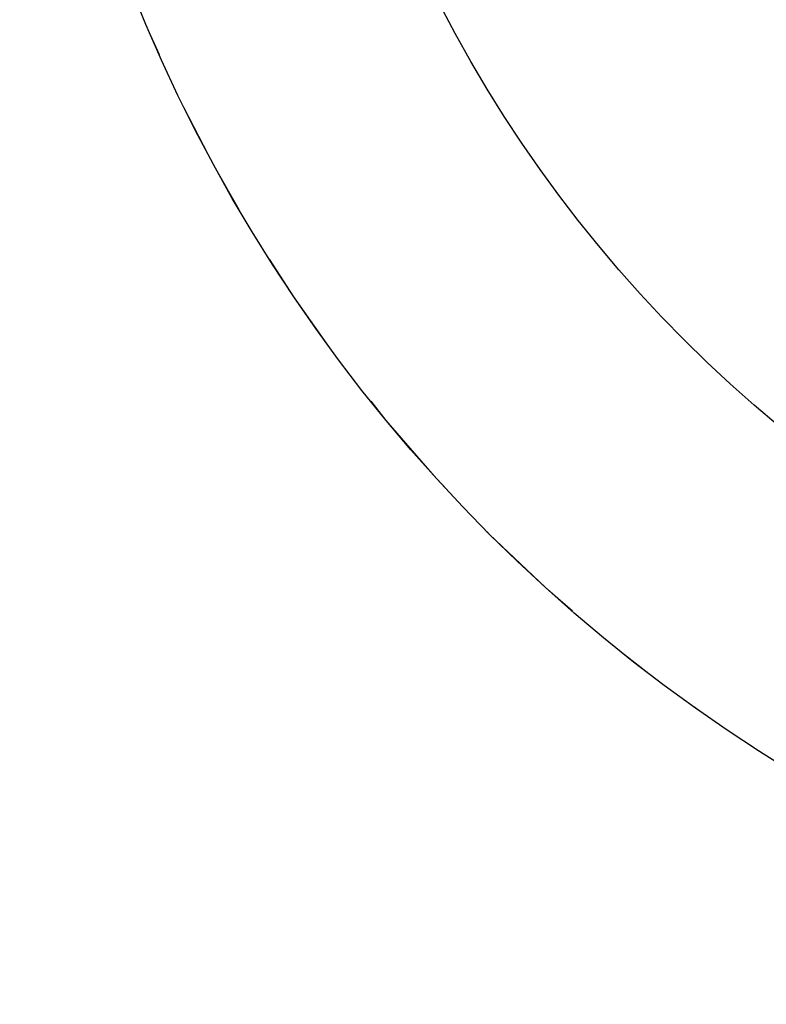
# Model space of a CAD drawing. Header units: millimetres. Extents: x 10 to 1179, y 10 to 831.
# Tile 31 of 80: x 725.37 to 733.52, y 404.32 to 415.06. Entities that reach past the tile are written whole.
import ezdxf

# ---------------------------------------------------------------- set-up
doc = ezdxf.new("R2010")
doc.units = ezdxf.units.MM
doc.linetypes.add('HIDDEN', pattern=[1.905, 1.27, -0.635])

msp = doc.modelspace()

# ---------------------------------------------------------------- linework, layer by layer
at = {"color": 7, "linetype": 'Continuous', "lineweight": 25}
for radius in [17.5, 14.5]:
    msp.add_circle((742.872, 421.821), radius, dxfattribs=at)
at = {"color": 7, "linetype": 'HIDDEN', "lineweight": 18}
msp.add_circle((742.872, 421.821), 17.5, dxfattribs=at)
msp.add_circle((742.872, 421.821), 17.5, dxfattribs=at)
msp.add_circle((742.872, 421.821), 17.5, dxfattribs=at)

doc.saveas('drawing.dxf')
